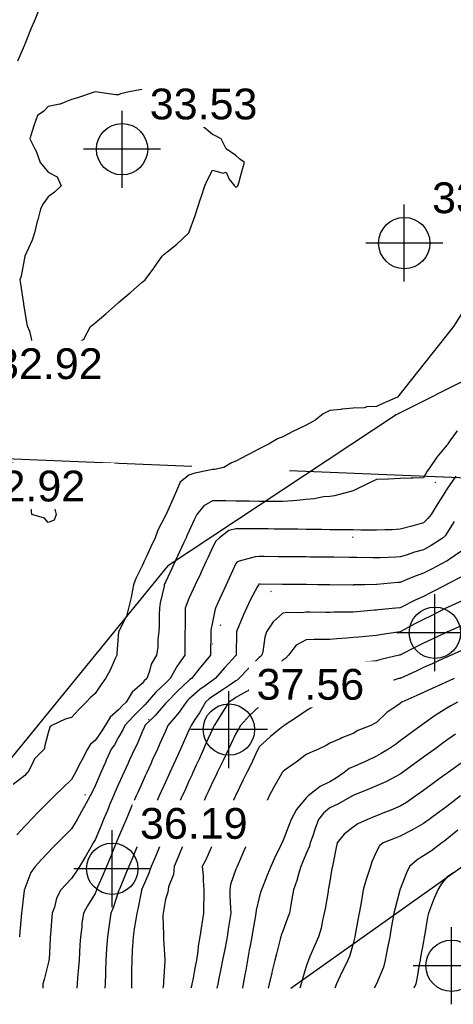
# Model space of a CAD drawing. Header units: feet. Extents: x 3864848 to 3865083, y 295718 to 295949.
# Tile 4 of 7: x 3864926 to 3864982, y 295718 to 295844. Entities that reach past the tile are written whole.
import ezdxf

# ---------------------------------------------------------------- set-up
doc = ezdxf.new("R2010")
doc.units = ezdxf.units.FT
doc.header["$LTSCALE"] = 100
doc.header["$MEASUREMENT"] = 0
doc.linetypes.add('DOT2', pattern=[0.125, 0, -0.125])
doc.linetypes.add('HIDDEN', pattern=[0.375, 0.25, -0.125])
for name, color, linetype in [('C-TOPO-Primaire', 3, 'CONTINUOUS'), ('C-TOPO-Secondaire', 42, 'CONTINUOUS'), ('CL', 4, 'CONTINUOUS'), ('DASH', 3, 'HIDDEN'), ('RPROP', 1, 'CONTINUOUS'), ('TOE', 7, 'DOT2')]:
    doc.layers.add(name, color=color, linetype=linetype)
doc.layers.add('G-ANNO-DIMS', color=1, linetype='CONTINUOUS', lineweight=30)
doc.styles.add('Arial', font='arial.ttf', dxfattribs={"height": 1200})

# ---------------------------------------------------------------- blocks, each defined once
blk = doc.blocks.new('Cotes d_élévation - Cote d_élévation - Cible remplie-175860-Plan Masse')
at = {"layer": 'G-ANNO-DIMS'}
for p, q in [((0, -3), (0, 3)), ((3, 0), (-3, 0))]:
    blk.add_line(p, q, dxfattribs=at)
blk.add_circle((0, 0), 2, dxfattribs=at)

msp = doc.modelspace()

# ---------------------------------------------------------------- linework, layer by layer
at = {"layer": 'C-TOPO-Primaire', "linetype": 'Continuous', "elevation": 110}
msp.add_lwpolyline([(3864953.89, 295826.92), (3864952.64, 295827.81), (3864952.02, 295829.06), (3864951.29, 295829.46), (3864950.89, 295829.62), (3864949.56, 295830.73), (3864949.12, 295830.83), (3864947.89, 295831.35), (3864947.54, 295831.7), (3864947.21, 295832.06), (3864946.23, 295833.4), (3864944.89, 295834.49), (3864944.43, 295834.6), (3864942.89, 295835.06), (3864942.12, 295835.29), (3864941.89, 295835.37), (3864941.6, 295835.35), (3864940.25, 295835.06), (3864939.14, 295834.81), (3864938.89, 295834.7), (3864938.52, 295834.69), (3864935.89, 295835.06), (3864933.64, 295834.31), (3864932.89, 295834.09), (3864931.43, 295833.52), (3864931.36, 295833.52), (3864929.89, 295833.2), (3864929.35, 295832.6), (3864928.52, 295832.06), (3864928.1, 295830.85), (3864927.86, 295830.03), (3864927.55, 295829.06), (3864928.19, 295827.77), (3864928.33, 295827.5), (3864928.86, 295826.06), (3864929.34, 295825.51), (3864929.89, 295824.8), (3864931.03, 295824.2), (3864931.55, 295823.06), (3864930.7, 295822.25), (3864929.89, 295821.65), (3864929.22, 295820.73), (3864928.92, 295820.06), (3864928.55, 295818.72), (3864928.47, 295818.48), (3864928.13, 295817.06), (3864927.84, 295816.11), (3864926.89, 295814.06), (3864926.42, 295811.53), (3864926.28, 295811.06), (3864926.36, 295810.53), (3864926.68, 295808.27), (3864926.71, 295808.06), (3864926.74, 295807.9), (3864926.89, 295806.91), (3864927.17, 295805.34), (3864927.26, 295805.06), (3864927.48, 295804.47), (3864927.82, 295802.99), (3864928.39, 295802.06), (3864928.81, 295800.98), (3864929.89, 295799.2), (3864930.14, 295799.31), (3864930.49, 295799.06), (3864932.64, 295798.81), (3864932.89, 295798.68), (3864933.32, 295798.63), (3864934.09, 295799.06), (3864933.6, 295799.77), (3864932.89, 295800.77), (3864932.33, 295801.5), (3864932.5, 295802.06), (3864932.73, 295802.22), (3864932.89, 295802.38), (3864934.09, 295803.26), (3864934.47, 295803.48), (3864934.56, 295803.73), (3864935.31, 295805.06), (3864935.63, 295805.32), (3864935.89, 295805.55), (3864937.24, 295806.71), (3864938.8, 295808.06), (3864938.85, 295808.1), (3864938.89, 295808.14), (3864939.44, 295808.61), (3864940.47, 295809.48), (3864941.89, 295810.73), (3864942.07, 295810.88), (3864942.28, 295811.06), (3864943.4, 295812.55), (3864943.46, 295812.63), (3864944.45, 295814.06), (3864944.66, 295814.29), (3864944.89, 295814.45), (3864946.34, 295815.61), (3864947.89, 295817.06), (3864948.67, 295819.28), (3864948.93, 295820.06), (3864949.41, 295821.54), (3864949.44, 295821.6), (3864949.91, 295823.06), (3864950.2, 295823.76), (3864950.89, 295825.06), (3864952.26, 295824.69), (3864952.63, 295824.8), (3864953.03, 295823.92), (3864953.71, 295823.06), (3864953.81, 295822.97), (3864953.89, 295822.91), (3864954.02, 295822.93), (3864954.16, 295823.06), (3864954.27, 295823.43), (3864954.75, 295825.2), (3864954.98, 295826.06), (3864954.35, 295826.52), (3864953.89, 295826.92)], close=True, dxfattribs=at)
at = {"layer": 'C-TOPO-Primaire', "elevation": 110, "flags": 128}
msp.add_lwpolyline([(3864989.89, 295814.13), (3864984.48, 295809.47), (3864981.72, 295805.06), (3864974.56, 295796.06)], dxfattribs=at)
at = {"layer": 'C-TOPO-Primaire', "linetype": 'Continuous'}
for points, elevation in [([(3864974.56, 295796.06), (3864972.7, 295795.25), (3864971.89, 295794.86), (3864970.63, 295794.8), (3864970.28, 295794.67), (3864968.89, 295794.64), (3864967.46, 295794.49), (3864967.31, 295794.48), (3864965.89, 295794.33), (3864965.04, 295793.91), (3864964, 295793.06), (3864963.27, 295792.68), (3864962.89, 295792.48), (3864961.74, 295791.91), (3864961.27, 295791.68), (3864959.89, 295790.96), (3864959.22, 295790.73), (3864958.16, 295790.06), (3864957.31, 295789.64), (3864956.89, 295789.42), (3864955.57, 295788.74), (3864955.33, 295788.62), (3864953.89, 295787.87), (3864953.31, 295787.64), (3864952.34, 295787.06), (3864951.15, 295786.81), (3864950.89, 295786.78), (3864950.52, 295786.69), (3864948.64, 295786.31), (3864947.89, 295786.09), (3864946.76, 295785.19), (3864946.29, 295784.06), (3864945.86, 295783.09), (3864945, 295781.17), (3864944.95, 295781.06), (3864944.93, 295781.02), (3864944.89, 295780.93), (3864943.92, 295779.04), (3864943.56, 295778.06), (3864943.03, 295776.92), (3864942.41, 295775.58), (3864942.17, 295775.06), (3864942.08, 295774.87), (3864941.89, 295774.46), (3864941.08, 295772.87), (3864940.79, 295772.06), (3864940.54, 295770.7), (3864940.52, 295770.43), (3864940.18, 295769.06), (3864939.91, 295768.05), (3864938.89, 295766.06), (3864938.66, 295763.29), (3864938.66, 295763.06), (3864938.46, 295762.62), (3864937.8, 295761.15), (3864937.2, 295760.06), (3864936.66, 295759.29), (3864935.89, 295758.18), (3864935.3, 295757.65), (3864934.73, 295757.06), (3864933.82, 295756.13), (3864932.89, 295755.07), (3864932.07, 295754.88), (3864930.35, 295754.06), (3864930.09, 295753.86), (3864929.89, 295753.14), (3864929.44, 295751.51), (3864929.37, 295751.06), (3864928.14, 295749.81), (3864927.77, 295748.94), (3864927.28, 295748.06), (3864927.08, 295747.87), (3864926.89, 295747.67), (3864925.43, 295746.52)], 110), ([(3864982.85, 295773.1), (3864981.01, 295772.18), (3864980.89, 295772.12), (3864980.85, 295772.1), (3864980.78, 295772.06), (3864978.87, 295771.08), (3864977.89, 295770.57), (3864976.84, 295770.11), (3864974.99, 295769.15), (3864974.89, 295769.11), (3864974.85, 295769.1), (3864974.36, 295769.06), (3864972.09, 295768.86), (3864971.89, 295768.83), (3864971.64, 295768.81), (3864969.34, 295768.61), (3864968.89, 295768.57), (3864968.38, 295768.55), (3864966.4, 295768.55), (3864965.89, 295768.53), (3864965.37, 295768.53), (3864963.4, 295768.55), (3864962.89, 295768.55), (3864962.33, 295768.49), (3864960.43, 295768.52), (3864959.89, 295768.45), (3864958.64, 295767.31), (3864957.8, 295766.06), (3864957.6, 295765.35), (3864957.32, 295763.48), (3864957.22, 295763.06), (3864957.05, 295762.9), (3864956.89, 295762.75), (3864955.54, 295761.41), (3864954.29, 295760.06), (3864954.07, 295759.88), (3864953.89, 295759.78), (3864953.03, 295759.2), (3864952.27, 295758.68), (3864950.89, 295757.78), (3864950.48, 295757.47), (3864950.01, 295757.06), (3864949.25, 295755.7), (3864948.66, 295754.83), (3864948.16, 295754.06), (3864948.07, 295753.88), (3864947.89, 295753.47), (3864947.14, 295751.81), (3864946.8, 295751.06), (3864946.21, 295749.74), (3864945.91, 295749.08), (3864945.45, 295748.06), (3864945.28, 295747.67), (3864944.89, 295746.82), (3864944.34, 295745.61), (3864944.09, 295745.06), (3864943.43, 295743.6), (3864943.41, 295743.54), (3864942.73, 295742.06), (3864942.48, 295741.47), (3864941.89, 295740.09), (3864941.59, 295739.36), (3864941.46, 295739.06), (3864941.15, 295738.32), (3864940.7, 295737.25), (3864940.21, 295736.06), (3864939.82, 295735.13), (3864938.99, 295733.16), (3864938.95, 295733.06), (3864938.94, 295733.01), (3864938.89, 295732.88), (3864938.19, 295730.76), (3864937.9, 295730.06), (3864937.73, 295728.9), (3864937.65, 295728.3), (3864937.46, 295727.06), (3864937.36, 295725.59), (3864937.36, 295725.52), (3864937.26, 295724.06), (3864937.23, 295722.72), (3864937.21, 295722.38), (3864937.18, 295721.06), (3864937.13, 295720.49)], 120), ([(3864982.25, 295757.06), (3864981.36, 295756.59), (3864980.89, 295756.3), (3864979.51, 295755.44), (3864978.66, 295754.83), (3864977.89, 295754.29), (3864977.76, 295754.19), (3864977.59, 295754.06), (3864976.02, 295752.93), (3864974.89, 295752.09), (3864974.29, 295751.66), (3864973.39, 295751.06), (3864972.47, 295750.48), (3864971.89, 295750.16), (3864970.48, 295749.47), (3864970.18, 295749.35), (3864968.89, 295748.79), (3864968.38, 295748.57), (3864967.76, 295748.06), (3864966.65, 295747.3), (3864965.89, 295746.85), (3864964.67, 295746.28), (3864963.12, 295745.06), (3864962.99, 295744.96), (3864962.89, 295744.82), (3864961.64, 295743.31), (3864960.96, 295742.06), (3864960.66, 295741.29), (3864959.89, 295739.3), (3864959.82, 295739.14), (3864959.78, 295739.06), (3864959.68, 295738.85), (3864958.84, 295737.11), (3864958.37, 295736.06), (3864957.93, 295735.02), (3864957.33, 295733.5), (3864957.15, 295733.06), (3864957.1, 295732.85), (3864956.89, 295732.08), (3864956.49, 295730.46), (3864956.46, 295730.06), (3864956.37, 295729.54), (3864956.07, 295727.88), (3864955.93, 295727.06), (3864955.71, 295725.88), (3864955.61, 295725.34), (3864955.38, 295724.06), (3864955.15, 295722.8), (3864955.04, 295722.21), (3864954.83, 295721.06), (3864954.72, 295720.49)], 130), ([(3864981.71, 295735.24), (3864980.89, 295734.67), (3864980.15, 295733.8), (3864979.71, 295733.06), (3864979.17, 295731.78), (3864978.91, 295731.08), (3864978.52, 295730.06), (3864978.39, 295729.56), (3864978.01, 295727.18), (3864977.98, 295727.06), (3864977.98, 295726.97), (3864977.89, 295726.46), (3864977.52, 295724.43), (3864977.45, 295724.06), (3864977.35, 295723.51), (3864977.06, 295721.89), (3864976.9, 295721.06), (3864976.67, 295720.49)], 140)]:
    msp.add_lwpolyline(points, dxfattribs=dict(at, elevation=elevation))
at = {"layer": 'C-TOPO-Secondaire', "linetype": 'Continuous'}
for points, elevation in [([(3864928.61, 295845.34), (3864928.08, 295844.06), (3864927.73, 295843.22), (3864926.89, 295841.18), (3864926.85, 295841.1), (3864926.84, 295841.06), (3864926.8, 295840.97), (3864925.96, 295838.99)], 108), ([(3864982.19, 295791.76), (3864981.27, 295790.44), (3864981.01, 295790.06), (3864980.96, 295789.99), (3864980.89, 295789.89), (3864979.58, 295788.37), (3864978.68, 295787.06), (3864978.36, 295786.59), (3864977.89, 295785.74), (3864976.52, 295785.69), (3864976.26, 295785.69), (3864974.89, 295785.63), (3864973.41, 295785.58), (3864973.37, 295785.58), (3864971.89, 295785.51), (3864970.89, 295785.06), (3864968.89, 295784.06), (3864966.52, 295783.43), (3864965.89, 295783.36), (3864965.11, 295783.28), (3864963.92, 295783.03), (3864962.89, 295782.94), (3864961.68, 295782.85), (3864961.18, 295782.77), (3864959.89, 295782.69), (3864958.53, 295782.7), (3864958.24, 295782.71), (3864956.89, 295782.72), (3864955.57, 295782.73), (3864955.21, 295782.74), (3864953.89, 295782.75), (3864952.6, 295782.77), (3864952.18, 295782.77), (3864950.89, 295782.79), (3864949.79, 295782.16), (3864948.9, 295781.06), (3864948.57, 295780.38), (3864947.89, 295778.89), (3864947.63, 295778.32), (3864947.52, 295778.06), (3864947.2, 295777.36), (3864946.69, 295776.26), (3864946.13, 295775.06), (3864945.74, 295774.21), (3864944.89, 295772.4), (3864944.78, 295772.17), (3864944.73, 295772.06), (3864944.7, 295771.87), (3864944.21, 295769.74), (3864944.12, 295769.06), (3864944.09, 295768.26), (3864944.08, 295766.87), (3864944.05, 295766.06), (3864943.92, 295765.09), (3864943.92, 295764.03), (3864943.74, 295763.06), (3864943.06, 295761.89), (3864942.85, 295761.02), (3864942.49, 295760.06), (3864942.18, 295759.77), (3864941.89, 295759.43), (3864940.62, 295758.33), (3864939.86, 295757.06), (3864939.37, 295756.58), (3864938.89, 295756.05), (3864937.8, 295755.15), (3864937.16, 295754.06), (3864936.68, 295753.27), (3864935.89, 295752.17), (3864935.28, 295751.67), (3864934.91, 295751.06), (3864934.23, 295749.72), (3864933.87, 295749.04), (3864933.36, 295748.06), (3864933.2, 295747.75), (3864932.89, 295747.18), (3864931.82, 295746.13), (3864930.71, 295745.06), (3864930.29, 295744.66), (3864929.89, 295744.27), (3864928.79, 295743.16), (3864927.73, 295742.06), (3864927.32, 295741.63), (3864926.89, 295741.18), (3864925.87, 295740.08)], 112), ([(3864924.64, 295787.81), (3864926.69, 295787.26), (3864926.89, 295787.19), (3864927, 295787.17), (3864927.39, 295787.06), (3864928.09, 295785.86), (3864928.29, 295785.46), (3864929.52, 295784.06), (3864929.46, 295783.63), (3864929.89, 295783.68), (3864930.71, 295781.88), (3864930.89, 295781.06), (3864930.64, 295780.31), (3864929.89, 295780.01), (3864929.41, 295780.58), (3864927.79, 295781.06), (3864927.71, 295781.88), (3864926.89, 295781.96), (3864925.44, 295782.61)], 108), ([(3864982, 295785.95), (3864980.89, 295784.28), (3864980.8, 295784.15), (3864980.74, 295784.06), (3864980.48, 295783.65), (3864979.62, 295782.33), (3864978.85, 295781.06), (3864978.44, 295780.51), (3864977.89, 295779.99), (3864976.4, 295779.57), (3864976.38, 295779.57), (3864974.89, 295779.15), (3864973.87, 295779.08), (3864972.92, 295779.09), (3864971.89, 295779.03), (3864970.91, 295779.04), (3864969.89, 295779.05), (3864968.89, 295779.07), (3864967.87, 295779.08), (3864966.92, 295779.09), (3864965.89, 295779.1), (3864964.84, 295779.11), (3864963.95, 295779.12), (3864962.89, 295779.14), (3864961.8, 295779.15), (3864960.99, 295779.16), (3864959.89, 295779.17), (3864958.77, 295779.18), (3864958.02, 295779.19), (3864956.89, 295779.2), (3864955.74, 295779.21), (3864955.05, 295779.21), (3864953.89, 295779.22), (3864952.97, 295778.98), (3864951.78, 295778.06), (3864951.33, 295777.62), (3864950.89, 295776.82), (3864950.35, 295775.6), (3864950.1, 295775.06), (3864949.4, 295773.57), (3864949.39, 295773.56), (3864948.7, 295772.06), (3864948.45, 295771.51), (3864947.89, 295770.3), (3864947.52, 295769.43), (3864947.41, 295769.06), (3864947.41, 295768.58), (3864947.39, 295766.56), (3864947.38, 295766.06), (3864947.38, 295765.55), (3864947.38, 295763.57), (3864947.38, 295763.06), (3864946.35, 295761.6), (3864946.27, 295761.44), (3864945.48, 295760.06), (3864945.17, 295759.78), (3864944.89, 295759.49), (3864943.64, 295758.31), (3864942.55, 295757.06), (3864942.24, 295756.71), (3864941.89, 295756.36), (3864940.74, 295755.21), (3864939.69, 295754.06), (3864939.44, 295753.51), (3864938.89, 295752.56), (3864938.35, 295751.6), (3864937.96, 295751.06), (3864937.32, 295749.63), (3864937.21, 295749.38), (3864936.62, 295748.06), (3864936.4, 295747.55), (3864935.89, 295746.34), (3864935.47, 295745.48), (3864935.24, 295745.06), (3864934.48, 295743.65), (3864934.42, 295743.53), (3864933.59, 295742.06), (3864933.34, 295741.61), (3864932.89, 295740.85), (3864931.99, 295739.96), (3864931.08, 295739.06), (3864930.49, 295738.46), (3864929.89, 295737.85), (3864929.02, 295736.93), (3864928.22, 295736.06), (3864927.67, 295735.28), (3864926.89, 295733.25), (3864926.84, 295733.11), (3864926.83, 295733.06), (3864926.82, 295732.99), (3864926.52, 295730.43), (3864926.48, 295730.06), (3864926.43, 295729.6), (3864926.26, 295727.69), (3864926.2, 295727.06)], 114), ([(3864981.82, 295780.13), (3864980.89, 295778.65), (3864980.64, 295778.31), (3864980.38, 295778.06), (3864978.87, 295777.08), (3864977.89, 295776.53), (3864976.73, 295776.22), (3864975.69, 295775.85), (3864974.89, 295775.61), (3864974.35, 295775.6), (3864972.36, 295775.52), (3864971.89, 295775.52), (3864971.43, 295775.52), (3864969.36, 295775.53), (3864968.89, 295775.54), (3864968.41, 295775.54), (3864966.4, 295775.57), (3864965.89, 295775.57), (3864965.37, 295775.58), (3864963.43, 295775.6), (3864962.89, 295775.61), (3864962.34, 295775.61), (3864960.47, 295775.64), (3864959.89, 295775.64), (3864959.3, 295775.65), (3864957.5, 295775.67), (3864956.89, 295775.68), (3864956.34, 295775.61), (3864954.33, 295775.06), (3864954, 295774.95), (3864953.89, 295774.79), (3864953.05, 295772.9), (3864952.66, 295772.06), (3864952.1, 295770.85), (3864951.59, 295769.76), (3864951.27, 295769.06), (3864951.18, 295768.77), (3864950.89, 295767.28), (3864950.7, 295766.26), (3864950.68, 295766.06), (3864950.68, 295765.84), (3864950.66, 295763.29), (3864950.66, 295763.06), (3864949.39, 295761.56), (3864949.35, 295761.52), (3864948.2, 295760.06), (3864948.02, 295759.93), (3864947.89, 295759.82), (3864946.46, 295758.49), (3864945.04, 295757.06), (3864944.98, 295756.97), (3864944.89, 295756.87), (3864943.59, 295755.36), (3864942.26, 295754.06), (3864942.15, 295753.81), (3864941.89, 295753.24), (3864941.25, 295751.7), (3864940.91, 295751.06), (3864940.28, 295749.67), (3864940.1, 295749.26), (3864939.55, 295748.06), (3864939.35, 295747.6), (3864938.89, 295746.58), (3864938.43, 295745.52), (3864938.23, 295745.06), (3864937.75, 295743.92), (3864937.54, 295743.41), (3864936.97, 295742.06), (3864936.65, 295741.3), (3864935.89, 295739.47), (3864935.74, 295739.21), (3864935.66, 295739.06), (3864935.34, 295738.51), (3864934.65, 295737.3), (3864933.88, 295736.06), (3864933.51, 295735.44), (3864932.89, 295734.5), (3864932.18, 295733.77), (3864931.51, 295733.06), (3864930.94, 295732.01), (3864930.69, 295730.86), (3864930.4, 295730.06), (3864930.36, 295729.59), (3864930.17, 295727.34), (3864930.15, 295727.06), (3864930.13, 295726.82), (3864930, 295724.16), (3864929.99, 295724.06), (3864929.98, 295723.97), (3864929.89, 295723.64), (3864929.37, 295721.58), (3864929.21, 295721.06), (3864929.2, 295720.49)], 116), ([(3864982.64, 295776.31), (3864981.02, 295775.19), (3864980.89, 295775.09), (3864980.87, 295775.08), (3864980.83, 295775.06), (3864978.89, 295774.06), (3864977.89, 295773.55), (3864976.8, 295773.15), (3864975.38, 295772.55), (3864974.89, 295772.35), (3864974.62, 295772.33), (3864971.93, 295772.1), (3864971.89, 295772.09), (3864971.86, 295772.09), (3864970.39, 295772.06), (3864968.92, 295772.03), (3864968.89, 295772.02), (3864968.86, 295772.02), (3864965.91, 295772.04), (3864965.89, 295772.04), (3864965.87, 295772.04), (3864964.39, 295772.06), (3864962.91, 295772.08), (3864962.89, 295772.08), (3864962.87, 295772.08), (3864959.94, 295772.11), (3864959.89, 295772.11), (3864959.84, 295772.11), (3864956.98, 295772.15), (3864956.89, 295772.15), (3864956.83, 295772.12), (3864956.79, 295772.06), (3864956.67, 295771.84), (3864955.78, 295770.17), (3864955.23, 295769.06), (3864954.82, 295768.13), (3864954.02, 295766.19), (3864953.97, 295766.06), (3864953.96, 295765.99), (3864953.94, 295763.11), (3864953.94, 295763.06), (3864953.92, 295763.03), (3864953.89, 295763.01), (3864952.47, 295761.48), (3864951.24, 295760.06), (3864951.03, 295759.92), (3864950.89, 295759.82), (3864949.97, 295759.14), (3864949.3, 295758.65), (3864947.89, 295757.42), (3864947.7, 295757.25), (3864947.52, 295757.06), (3864946.62, 295755.79), (3864946.44, 295755.52), (3864945.21, 295754.06), (3864945.11, 295753.84), (3864944.89, 295753.34), (3864944.18, 295751.77), (3864943.86, 295751.06), (3864943.24, 295749.71), (3864943, 295749.17), (3864942.5, 295748.06), (3864942.31, 295747.64), (3864941.89, 295746.72), (3864941.38, 295745.58), (3864941.14, 295745.06), (3864940.56, 295743.73), (3864940.46, 295743.49), (3864939.84, 295742.06), (3864939.56, 295741.39), (3864938.89, 295739.78), (3864938.68, 295739.27), (3864938.59, 295739.06), (3864938.37, 295738.54), (3864937.8, 295737.15), (3864937.34, 295736.06), (3864936.91, 295735.04), (3864936.21, 295733.38), (3864936.08, 295733.06), (3864936.03, 295732.92), (3864935.89, 295732.61), (3864934.93, 295731.02), (3864934.39, 295730.06), (3864934.2, 295728.75), (3864934.17, 295728.33), (3864934, 295727.06), (3864933.94, 295726.01), (3864933.89, 295725.06), (3864933.83, 295724.06), (3864933.77, 295723.18), (3864933.65, 295721.82), (3864933.6, 295721.06), (3864933.54, 295720.49)], 118), ([(3864982.91, 295770.05), (3864981.03, 295769.2), (3864980.89, 295769.13), (3864980.84, 295769.11), (3864980.75, 295769.06), (3864978.87, 295768.08), (3864977.89, 295767.6), (3864976.86, 295767.09), (3864974.89, 295766.06), (3864972.28, 295765.67), (3864971.89, 295765.59), (3864971.37, 295765.54), (3864969.57, 295765.38), (3864968.89, 295765.31), (3864968.08, 295765.25), (3864966.8, 295765.15), (3864965.89, 295765.07), (3864964.88, 295765.05), (3864963.89, 295765.06), (3864962.89, 295765.04), (3864961.61, 295764.34), (3864960.64, 295763.06), (3864960.26, 295762.69), (3864959.89, 295762.43), (3864958.7, 295761.25), (3864957.41, 295760.06), (3864957.15, 295759.8), (3864956.89, 295759.63), (3864955.45, 295758.5), (3864955.23, 295758.4), (3864953.89, 295757.65), (3864953.54, 295757.41), (3864952.99, 295757.06), (3864952.18, 295755.77), (3864951.5, 295754.66), (3864951.12, 295754.06), (3864951.04, 295753.91), (3864950.89, 295753.6), (3864950.1, 295751.85), (3864949.74, 295751.06), (3864949.18, 295749.77), (3864948.82, 295748.99), (3864948.4, 295748.06), (3864948.25, 295747.7), (3864947.89, 295746.95), (3864947.3, 295745.65), (3864947.04, 295745.06), (3864946.37, 295743.58), (3864946.34, 295743.51), (3864945.69, 295742.06), (3864945.44, 295741.51), (3864944.89, 295740.3), (3864944.51, 295739.44), (3864944.34, 295739.06), (3864943.94, 295738.11), (3864943.61, 295737.34), (3864943.07, 295736.06), (3864942.76, 295735.19), (3864941.89, 295733.23), (3864941.84, 295733.11), (3864941.82, 295733.06), (3864941.8, 295732.96), (3864941.37, 295730.58), (3864941.22, 295730.06), (3864941.09, 295729.26), (3864940.89, 295728.06), (3864940.74, 295727.06), (3864940.67, 295725.84), (3864940.64, 295725.31), (3864940.57, 295724.06), (3864940.56, 295722.72), (3864940.55, 295722.4), (3864940.54, 295721.06), (3864940.54, 295720.49)], 122), ([(3864983, 295766.95), (3864981, 295766.06), (3864980.92, 295766.03), (3864980.89, 295766.01), (3864980.8, 295765.97), (3864978.9, 295765.05), (3864977.89, 295764.6), (3864976.88, 295764.07), (3864974.95, 295763.12), (3864974.89, 295763.09), (3864974.87, 295763.08), (3864974.76, 295763.06), (3864972.44, 295762.51), (3864971.89, 295762.35), (3864971.11, 295762.27), (3864969.8, 295762.15), (3864968.89, 295762.07), (3864967.78, 295761.95), (3864967.07, 295761.88), (3864965.89, 295761.74), (3864964.49, 295761.46), (3864964.16, 295761.33), (3864962.89, 295760.96), (3864962.43, 295760.52), (3864961.73, 295760.06), (3864960.69, 295759.26), (3864959.89, 295758.76), (3864959.04, 295757.91), (3864957.66, 295757.06), (3864957.23, 295756.72), (3864956.89, 295756.5), (3864955.62, 295755.34), (3864954.48, 295754.06), (3864954.26, 295753.69), (3864953.89, 295753.05), (3864953.25, 295751.7), (3864952.94, 295751.06), (3864952.29, 295749.66), (3864952.08, 295749.25), (3864951.51, 295748.06), (3864951.32, 295747.63), (3864950.89, 295746.82), (3864950.36, 295745.59), (3864950.11, 295745.06), (3864949.48, 295743.64), (3864949.42, 295743.53), (3864948.72, 295742.06), (3864948.47, 295741.48), (3864947.89, 295740.43), (3864947.47, 295739.49), (3864947.27, 295739.06), (3864946.83, 295738), (3864946.57, 295737.38), (3864946, 295736.06), (3864945.92, 295735.03), (3864945.29, 295733.46), (3864945.23, 295733.06), (3864945.18, 295732.77), (3864944.89, 295731.86), (3864944.63, 295730.32), (3864944.59, 295730.06), (3864944.56, 295729.73), (3864944.64, 295727.31), (3864944.62, 295727.06), (3864944.62, 295726.79), (3864944.8, 295724.16), (3864944.8, 295724.06), (3864944.79, 295723.96), (3864944.63, 295721.32), (3864944.62, 295721.06), (3864944.59, 295720.76), (3864944.55, 295720.49)], 124), ([(3864983.13, 295763.82), (3864981.43, 295763.06), (3864981.06, 295762.89), (3864980.89, 295762.82), (3864980.46, 295762.63), (3864978.98, 295761.97), (3864977.89, 295761.49), (3864976.93, 295761.02), (3864974.97, 295760.14), (3864974.89, 295760.1), (3864974.86, 295760.09), (3864974.75, 295760.06), (3864972.6, 295759.35), (3864971.89, 295759.1), (3864970.73, 295758.9), (3864970.11, 295758.84), (3864968.89, 295758.6), (3864967.66, 295758.29), (3864966.79, 295757.96), (3864965.89, 295757.68), (3864965.48, 295757.47), (3864964.76, 295757.06), (3864963.6, 295756.35), (3864962.89, 295755.94), (3864961.77, 295755.18), (3864960.05, 295754.06), (3864959.96, 295753.99), (3864959.89, 295753.94), (3864959.24, 295753.41), (3864958.3, 295752.65), (3864956.89, 295751.33), (3864956.79, 295751.16), (3864956.73, 295751.06), (3864956.59, 295750.75), (3864955.84, 295749.11), (3864955.28, 295748.06), (3864954.83, 295747.12), (3864953.89, 295745.15), (3864953.86, 295745.09), (3864953.85, 295745.06), (3864953.82, 295744.98), (3864952.92, 295743.03), (3864952.41, 295742.06), (3864951.92, 295741.03), (3864951.06, 295739.23), (3864950.98, 295739.06), (3864950.95, 295739), (3864950.89, 295738.87), (3864950.05, 295736.9), (3864949.59, 295736.06), (3864949.71, 295734.88), (3864949.7, 295734.25), (3864949.8, 295733.06), (3864949.78, 295731.94), (3864949.77, 295731.18), (3864949.75, 295730.06), (3864949.54, 295728.71), (3864949.51, 295728.44), (3864949.28, 295727.06), (3864949.08, 295725.87), (3864949.03, 295725.2), (3864948.86, 295724.06), (3864948.7, 295723.25), (3864948.37, 295721.54), (3864948.27, 295721.06), (3864948.2, 295720.75), (3864948.15, 295720.49)], 126), ([(3864981.82, 295760.06), (3864981.18, 295759.77), (3864980.89, 295759.64), (3864980.14, 295759.31), (3864979.1, 295758.85), (3864977.89, 295758.3), (3864977.04, 295757.92), (3864975.11, 295757.06), (3864974.98, 295756.97), (3864974.89, 295756.9), (3864974.33, 295756.5), (3864973.21, 295755.74), (3864971.89, 295754.44), (3864971.64, 295754.31), (3864971.14, 295754.06), (3864969.5, 295753.45), (3864968.89, 295753.04), (3864967.46, 295752.49), (3864967.21, 295752.38), (3864965.89, 295751.82), (3864965.42, 295751.53), (3864964.46, 295751.06), (3864963.37, 295750.58), (3864962.89, 295750.35), (3864961.58, 295749.37), (3864960.21, 295748.38), (3864959.89, 295748.15), (3864959.85, 295748.1), (3864959.82, 295748.06), (3864959.73, 295747.9), (3864958.75, 295746.2), (3864958.16, 295745.06), (3864957.76, 295744.19), (3864956.89, 295742.38), (3864956.79, 295742.16), (3864956.74, 295742.06), (3864956.61, 295741.78), (3864955.86, 295740.09), (3864955.38, 295739.06), (3864954.92, 295738.03), (3864954.17, 295736.34), (3864954.05, 295736.06), (3864954, 295735.95), (3864953.89, 295735.68), (3864953.22, 295733.73), (3864953.11, 295733.06), (3864953.13, 295732.3), (3864953.22, 295730.73), (3864953.23, 295730.06), (3864953.12, 295729.29), (3864952.91, 295728.04), (3864952.78, 295727.06), (3864952.51, 295725.68), (3864952.48, 295725.48), (3864952.2, 295724.06), (3864951.98, 295722.97), (3864951.76, 295721.93), (3864951.58, 295721.06), (3864951.46, 295720.49)], 128), ([(3864981.98, 295752.98), (3864980.89, 295752.19), (3864980.24, 295751.71), (3864979.35, 295751.06), (3864978.5, 295750.45), (3864977.89, 295750), (3864976.76, 295749.19), (3864975.21, 295748.06), (3864975.03, 295747.92), (3864974.89, 295747.83), (3864974.42, 295747.59), (3864973.07, 295746.88), (3864971.89, 295746.34), (3864970.99, 295745.96), (3864968.99, 295745.16), (3864968.89, 295745.12), (3864968.86, 295745.09), (3864968.8, 295745.06), (3864966.94, 295744.01), (3864965.89, 295743.53), (3864965.09, 295742.86), (3864964.46, 295742.06), (3864964.04, 295740.91), (3864963.67, 295739.84), (3864963.39, 295739.06), (3864963.29, 295738.66), (3864962.89, 295737.69), (3864962.4, 295736.55), (3864962.2, 295736.06), (3864961.9, 295735.06), (3864961.7, 295734.25), (3864961.27, 295733.06), (3864961.06, 295731.89), (3864960.91, 295731.08), (3864960.73, 295730.06), (3864960.51, 295729.44), (3864959.89, 295727.79), (3864959.7, 295727.25), (3864959.65, 295727.06), (3864959.57, 295726.74), (3864959.08, 295724.87), (3864958.88, 295724.06), (3864958.55, 295722.72), (3864958.49, 295722.46), (3864958.16, 295721.06), (3864958.03, 295720.49)], 132), ([(3864982.69, 295749.26), (3864981.04, 295748.06), (3864980.95, 295748), (3864980.89, 295747.95), (3864980.5, 295747.66), (3864979.22, 295746.73), (3864977.89, 295745.76), (3864977.48, 295745.47), (3864976.92, 295745.06), (3864975.71, 295744.24), (3864974.89, 295743.75), (3864973.69, 295743.26), (3864972.69, 295742.86), (3864971.89, 295742.53), (3864971.55, 295742.4), (3864970.74, 295742.06), (3864969.47, 295741.48), (3864968.89, 295741.09), (3864967.76, 295740.19), (3864966.86, 295739.06), (3864966.69, 295738.26), (3864966.32, 295736.49), (3864966.23, 295736.06), (3864966.17, 295735.78), (3864965.89, 295734.15), (3864965.74, 295733.21), (3864965.71, 295733.06), (3864965.68, 295732.85), (3864965.3, 295730.65), (3864965.2, 295730.06), (3864964.97, 295729.14), (3864964.78, 295728.17), (3864964.47, 295727.06), (3864963.97, 295725.98), (3864963.36, 295724.53), (3864963.16, 295724.06), (3864963.08, 295723.87), (3864962.89, 295723.25), (3864962.38, 295721.57), (3864962.23, 295721.06), (3864962.06, 295720.49)], 134), ([(3864982.62, 295745.06), (3864981.64, 295744.31), (3864980.89, 295743.71), (3864979.94, 295743.01), (3864978.62, 295742.06), (3864978.2, 295741.75), (3864977.89, 295741.53), (3864976.7, 295740.87), (3864976.31, 295740.64), (3864974.89, 295739.94), (3864974.27, 295739.68), (3864972.73, 295739.06), (3864972.27, 295738.68), (3864971.89, 295737.98), (3864971.29, 295736.66), (3864971.11, 295736.06), (3864970.73, 295734.9), (3864970.55, 295734.4), (3864970.16, 295733.06), (3864969.98, 295731.97), (3864969.81, 295730.97), (3864969.65, 295730.06), (3864969.53, 295729.42), (3864969.16, 295727.33), (3864969.11, 295727.06), (3864969.07, 295726.88), (3864968.89, 295726.2), (3864968.42, 295724.53), (3864968.22, 295724.06), (3864967.51, 295722.68), (3864967.43, 295722.52), (3864966.74, 295721.06), (3864966.53, 295720.49)], 136), ([(3864982.28, 295740.67), (3864980.89, 295739.54), (3864980.62, 295739.34), (3864980.25, 295739.06), (3864978.9, 295738.05), (3864977.89, 295737.39), (3864977.06, 295736.89), (3864976.08, 295736.06), (3864975.71, 295735.24), (3864974.89, 295733.13), (3864974.87, 295733.08), (3864974.87, 295733.06), (3864974.86, 295733.03), (3864974.25, 295730.7), (3864974.11, 295730.06), (3864973.94, 295729.1), (3864973.77, 295728.18), (3864973.56, 295727.06), (3864973.3, 295725.65), (3864973.25, 295725.42), (3864973, 295724.06), (3864972.76, 295723.19), (3864971.89, 295721.06), (3864971.58, 295720.49)], 138)]:
    msp.add_lwpolyline(points, dxfattribs=dict(at, elevation=elevation))
at = {"layer": 'CL'}
for p, q in [((3865016.84, 295815.02), (3864974.4, 295793.8)), ((3864974.4, 295793.8), (3864945.15, 295774.42)), ((3864945.15, 295774.42), (3864921.42, 295745.34))]:
    msp.add_line(p, q, dxfattribs=at)
at = {"layer": 'DASH'}
msp.add_line((3864848.34, 295791.4), (3865069.29, 295782.12), dxfattribs=at)
at = {"layer": 'RPROP'}
msp.add_line((3864960.94, 295720.49), (3865069.25, 295797.48), dxfattribs=at)
msp.add_line((3864960.94, 295720.49), (3865069.25, 295797.48), dxfattribs=at)
at = {"layer": 'TOE'}
for p, q in [((3864999.49, 295798.19), (3864979.41, 295785.13)), ((3864979.41, 295785.13), (3864951.94, 295766.92)), ((3864951.94, 295766.92), (3864950.92, 295764.49)), ((3864950.92, 295764.49), (3864930.09, 295739.83))]:
    msp.add_line(p, q, dxfattribs=at)

# ---------------------------------------------------------------- block references
at = {"layer": 'G-ANNO-DIMS', "xscale": 1.64041994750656, "yscale": 1.64041994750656, "zscale": 1.64041994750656}
for p in [(3864939.33, 295827.74), (3864975.43, 295815.74), (3864979.34, 295765.92), (3864953, 295753.54), (3864938.08, 295735.76), (3864981.47, 295723.35)]:
    msp.add_blockref('Cotes d_élévation - Cote d_élévation - Cible remplie-175860-Plan Masse', p, dxfattribs=at)

# ---------------------------------------------------------------- next in the draw order: texts
at = {"layer": 'G-ANNO-DIMS', "char_height": 3.937, "width": 16.4846, "attachment_point": 1, "line_spacing_factor": 0.941778, "style": 'Arial', "bg_fill": 3, "box_fill_scale": 1.25, "bg_fill_color": 256, "bg_fill_true_color": 13158600, "bg_fill_transparency": 0}
for s, insert in [('33.53', (3864942.88, 295835.49)), ('33.53', (3864978.98, 295823.5)), ('32.92', (3864923.09, 295802.29)), ('32.92', (3864920.86, 295786.65)), ('37.56', (3864956.54, 295761.3)), ('36.19', (3864941.63, 295743.52))]:
    msp.add_mtext(s, dxfattribs=dict(at, insert=insert))

doc.saveas('drawing.dxf')
